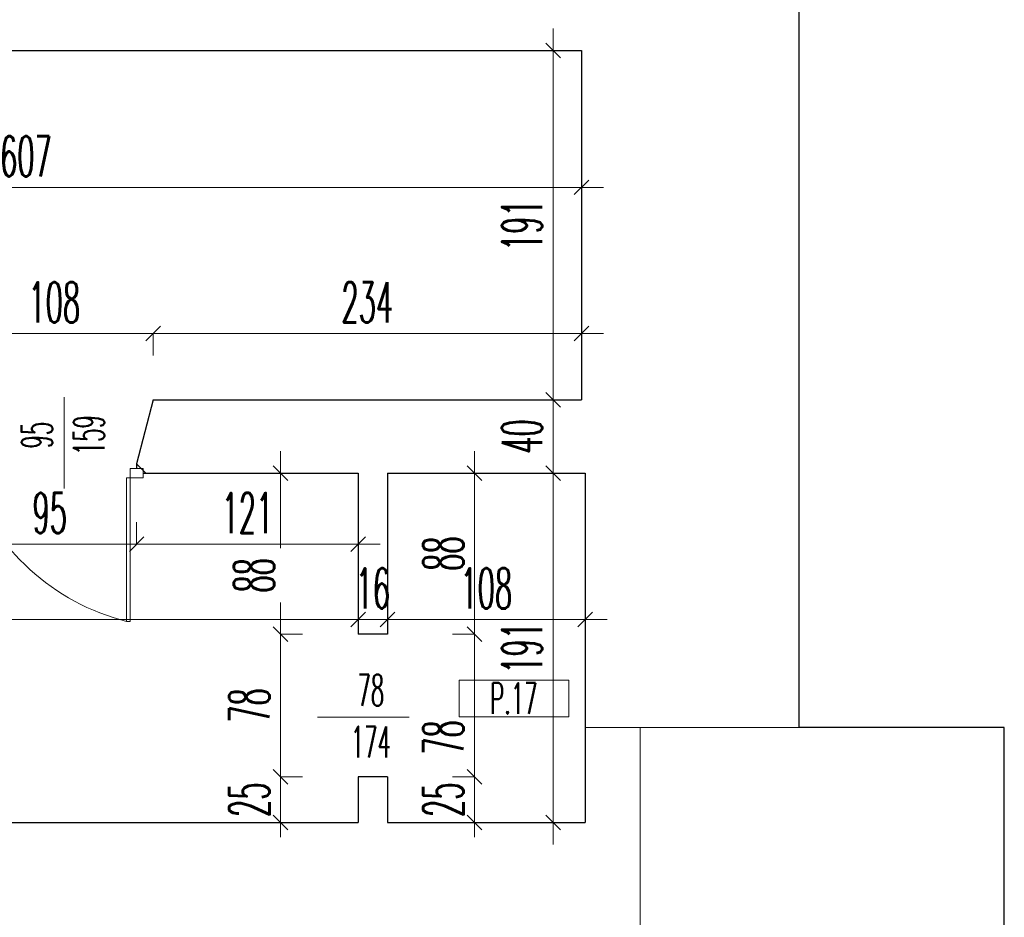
# Model space of a CAD drawing. Header units: millimetres. Extents: x -5207 to 173417, y -28809 to -6400.
# Tile 55 of 256: x 1397 to 1935, y -11759 to -11268. Entities that reach past the tile are written whole.
import ezdxf

# ---------------------------------------------------------------- set-up
doc = ezdxf.new("R2010")
doc.units = ezdxf.units.MM
doc.linetypes.add('HIDDEN', pattern=[9.525, 6.35, -3.175])
for name, color, linetype, lineweight in [('mr_cienka', 4, 'Continuous', 13), ('mr_obliczanie_powierzchni', 4, 'Continuous', 15), ('mr_otwory', 6, 'Continuous', 9), ('mr_stolarka', 2, 'Continuous', 13), ('mr_wymiar', 3, 'Continuous', 9), ('mr_ściany', 7, 'Continuous', 30)]:
    doc.layers.add(name, color=color, linetype=linetype, lineweight=lineweight)
doc.styles.add('WYM', font='simplex.shx', dxfattribs={"width": 0.5})
doc.dimstyles.new('1do100', dxfattribs={"dimscale": 2, "dimtxt": 12, "dimasz": 5, "dimexe": 0, "dimexo": 0, "dimgap": 3, "dimtad": 1, "dimdec": 0, "dimrnd": 0.5, "dimdsep": 46, "dimtxsty": 'WYM', "dimblk": 'OBLIQUE', "dimcen": 1.2, "dimdle": 6, "dimclrd": 256, "dimclre": 250, "dimclrt": 4, "dimadec": 1, "dimazin": 0, "dimtfac": 1, "dimtdec": 0, "dimtix": 1, "dimtmove": 2, "dimatfit": 3, "dimldrblk": 'NONE', "dimfxl": 1, "dimfxlon": 1, "dimtolj": 1, "dimtzin": 0, "dimlwd": -1, "dimlwe": 0, "dimarcsym": 0})

# ---------------------------------------------------------------- blocks, each defined once
blk = doc.blocks.new('_Oblique')
at = {"color": 0, "linetype": 'ByBlock', "lineweight": -2}
blk.add_line((-0.5, -0.5), (0.5, 0.5), dxfattribs=at)
blk = doc.blocks.new('*D5468')
at = {"layer": 'Defpoints', "color": 0, "ltscale": 2, "transparency": 16777216}
for p in [(1598.19, -11596.27), (1706.19, -11596.27), (1706.19, -11596.27)]:
    blk.add_point(p, dxfattribs=at)
at = {"layer": 'mr_wymiar', "ltscale": 2, "transparency": 16777216}
blk.add_line((1586.19, -11596.27), (1718.19, -11596.27), dxfattribs=at)
at = {"layer": 'mr_wymiar', "ltscale": 2, "transparency": 16777216, "xscale": 8, "yscale": 8, "zscale": 8, "rotation": 180}
blk.add_blockref('_Oblique', (1598.19, -11596.27), dxfattribs=at)
at = {"layer": 'mr_wymiar', "ltscale": 2, "transparency": 16777216, "xscale": 8, "yscale": 8, "zscale": 8}
blk.add_blockref('_Oblique', (1706.19, -11596.27), dxfattribs=at)
at = {"layer": 'mr_wymiar', "color": 4, "ltscale": 2, "transparency": 16777216, "insert": (1652.19, -11579.27), "char_height": 22, "attachment_point": 5, "style": 'WYM'}
blk.add_mtext('\\A1;108', dxfattribs=at)
blk = doc.blocks.new('_None')
blk = doc.blocks.new('*D5469')
at = {"layer": 'Defpoints', "color": 0, "ltscale": 2, "transparency": 16777216}
for p in [(1094.19, -11596.27), (1582.19, -11596.27), (1582.19, -11596.27)]:
    blk.add_point(p, dxfattribs=at)
at = {"layer": 'mr_wymiar', "ltscale": 2, "transparency": 16777216}
blk.add_line((1082.19, -11596.27), (1594.19, -11596.27), dxfattribs=at)
at = {"layer": 'mr_wymiar', "ltscale": 2, "transparency": 16777216, "xscale": 8, "yscale": 8, "zscale": 8, "rotation": 180}
blk.add_blockref('_Oblique', (1094.19, -11596.27), dxfattribs=at)
at = {"layer": 'mr_wymiar', "ltscale": 2, "transparency": 16777216, "xscale": 8, "yscale": 8, "zscale": 8}
blk.add_blockref('_Oblique', (1582.19, -11596.27), dxfattribs=at)
at = {"layer": 'mr_wymiar', "color": 4, "ltscale": 2, "transparency": 16777216, "insert": (1345.19, -11579.27), "char_height": 22, "attachment_point": 5, "style": 'WYM'}
blk.add_mtext('\\A1;488', dxfattribs=at)
blk = doc.blocks.new('*D5470')
at = {"layer": 'Defpoints', "color": 0, "ltscale": 2, "transparency": 16777216}
for p in [(1582.19, -11596.27), (1598.19, -11596.27), (1598.19, -11596.27)]:
    blk.add_point(p, dxfattribs=at)
at = {"layer": 'mr_wymiar', "ltscale": 2, "transparency": 16777216}
for p, q in [((1582.19, -11596.27), (1574.19, -11596.27)), ((1582.19, -11596.27), (1598.19, -11596.27)), ((1598.19, -11596.27), (1606.19, -11596.27))]:
    blk.add_line(p, q, dxfattribs=at)
at = {"layer": 'mr_wymiar', "color": 250, "lineweight": 0, "ltscale": 2, "transparency": 16777216}
for p, q in [((1582.19, -11596.27), (1582.19, -11596.27)), ((1598.19, -11596.27), (1598.19, -11596.27))]:
    blk.add_line(p, q, dxfattribs=at)
at = {"layer": 'mr_wymiar', "ltscale": 2, "transparency": 16777216, "xscale": 8, "yscale": 8, "zscale": 8}
blk.add_blockref('_Oblique', (1582.19, -11596.27), dxfattribs=at)
at = {"layer": 'mr_wymiar', "ltscale": 2, "transparency": 16777216, "xscale": 8, "yscale": 8, "zscale": 8, "rotation": 180}
blk.add_blockref('_Oblique', (1598.19, -11596.27), dxfattribs=at)
at = {"layer": 'mr_wymiar', "color": 4, "ltscale": 2, "transparency": 16777216, "insert": (1590.19, -11579.27), "char_height": 22, "attachment_point": 5, "style": 'WYM'}
blk.add_mtext('\\A1;16', dxfattribs=at)
blk = doc.blocks.new('*D5471')
at = {"layer": 'Defpoints', "color": 0, "ltscale": 2, "transparency": 16777216}
for p in [(1598.19, -11682.27), (1645.78, -11682.27), (1598.9, -11707.27)]:
    blk.add_point(p, dxfattribs=at)
at = {"layer": 'mr_wymiar', "ltscale": 2, "transparency": 16777216}
for p, q in [((1645.78, -11682.27), (1645.78, -11674.27)), ((1645.78, -11707.27), (1645.78, -11682.27)), ((1645.78, -11707.27), (1645.78, -11715.27))]:
    blk.add_line(p, q, dxfattribs=at)
at = {"layer": 'mr_wymiar', "color": 250, "lineweight": 0, "ltscale": 2, "transparency": 16777216}
for p, q in [((1633.78, -11682.27), (1645.78, -11682.27)), ((1633.78, -11707.27), (1645.78, -11707.27))]:
    blk.add_line(p, q, dxfattribs=at)
at = {"layer": 'mr_wymiar', "ltscale": 2, "transparency": 16777216, "xscale": 8, "yscale": 8, "zscale": 8}
for p, rotation in [((1645.78, -11682.27), 270), ((1645.78, -11707.27), 90)]:
    blk.add_blockref('_Oblique', p, dxfattribs=dict(at, rotation=rotation))
at = {"layer": 'mr_wymiar', "color": 4, "ltscale": 2, "transparency": 16777216, "insert": (1628.78, -11694.77), "char_height": 22, "attachment_point": 5, "rotation": 90, "style": 'WYM'}
blk.add_mtext('\\A1;25', dxfattribs=at)
blk = doc.blocks.new('*D5472')
at = {"layer": 'Defpoints', "color": 0, "ltscale": 2, "transparency": 16777216}
for p in [(1598.19, -11604.27), (1645.78, -11604.27), (1598.19, -11682.27)]:
    blk.add_point(p, dxfattribs=at)
at = {"layer": 'mr_wymiar', "ltscale": 2, "transparency": 16777216}
blk.add_line((1645.78, -11694.27), (1645.78, -11592.27), dxfattribs=at)
at = {"layer": 'mr_wymiar', "color": 250, "lineweight": 0, "ltscale": 2, "transparency": 16777216}
for p, q in [((1633.78, -11604.27), (1645.78, -11604.27)), ((1633.78, -11682.27), (1645.78, -11682.27))]:
    blk.add_line(p, q, dxfattribs=at)
at = {"layer": 'mr_wymiar', "ltscale": 2, "transparency": 16777216, "xscale": 8, "yscale": 8, "zscale": 8}
for p, rotation in [((1645.78, -11604.27), 90), ((1645.78, -11682.27), 270)]:
    blk.add_blockref('_Oblique', p, dxfattribs=dict(at, rotation=rotation))
at = {"layer": 'mr_wymiar', "color": 4, "ltscale": 2, "transparency": 16777216, "insert": (1628.78, -11660.74), "char_height": 22, "attachment_point": 5, "rotation": 90, "style": 'WYM'}
blk.add_mtext('\\A1;78', dxfattribs=at)
blk = doc.blocks.new('*D5473')
at = {"layer": 'Defpoints', "color": 0, "ltscale": 2, "transparency": 16777216}
for p in [(1594.87, -11516.27), (1645.78, -11516.27), (1594.87, -11604.27)]:
    blk.add_point(p, dxfattribs=at)
at = {"layer": 'mr_wymiar', "ltscale": 2, "transparency": 16777216}
blk.add_line((1645.78, -11616.27), (1645.78, -11504.27), dxfattribs=at)
at = {"layer": 'mr_wymiar', "color": 250, "lineweight": 0, "ltscale": 2, "transparency": 16777216}
for p, q in [((1633.78, -11516.27), (1645.78, -11516.27)), ((1633.78, -11604.27), (1645.78, -11604.27))]:
    blk.add_line(p, q, dxfattribs=at)
at = {"layer": 'mr_wymiar', "ltscale": 2, "transparency": 16777216, "xscale": 8, "yscale": 8, "zscale": 8}
for p, rotation in [((1645.78, -11516.27), 90), ((1645.78, -11604.27), 270)]:
    blk.add_blockref('_Oblique', p, dxfattribs=dict(at, rotation=rotation))
at = {"layer": 'mr_wymiar', "color": 4, "ltscale": 2, "transparency": 16777216, "insert": (1628.78, -11560.27), "char_height": 22, "attachment_point": 5, "rotation": 90, "style": 'WYM'}
blk.add_mtext('\\A1;88', dxfattribs=at)
blk = doc.blocks.new('*D5474')
at = {"layer": 'Defpoints', "color": 0, "ltscale": 2, "transparency": 16777216}
for p in [(1688.74, -11516.27), (1704.19, -11516.27), (1711.23, -11707.27)]:
    blk.add_point(p, dxfattribs=at)
at = {"layer": 'mr_wymiar', "ltscale": 2, "transparency": 16777216}
blk.add_line((1688.74, -11719.27), (1688.74, -11504.27), dxfattribs=at)
at = {"layer": 'mr_wymiar', "color": 250, "lineweight": 0, "ltscale": 2, "transparency": 16777216}
for p, q in [((1700.74, -11516.27), (1688.74, -11516.27)), ((1700.74, -11707.27), (1688.74, -11707.27))]:
    blk.add_line(p, q, dxfattribs=at)
at = {"layer": 'mr_wymiar', "ltscale": 2, "transparency": 16777216, "xscale": 8, "yscale": 8, "zscale": 8}
for p, rotation in [((1688.74, -11516.27), 90), ((1688.74, -11707.27), 270)]:
    blk.add_blockref('_Oblique', p, dxfattribs=dict(at, rotation=rotation))
at = {"layer": 'mr_wymiar', "color": 4, "ltscale": 2, "transparency": 16777216, "insert": (1671.74, -11611.77), "char_height": 22, "attachment_point": 5, "rotation": 90, "style": 'WYM'}
blk.add_mtext('\\A1;191', dxfattribs=at)
blk = doc.blocks.new('*D5475')
at = {"layer": 'Defpoints', "color": 0, "ltscale": 2, "transparency": 16777216}
for p in [(1688.74, -11476.27), (1712.74, -11476.27), (1687.74, -11516.27)]:
    blk.add_point(p, dxfattribs=at)
at = {"layer": 'mr_wymiar', "ltscale": 2, "transparency": 16777216}
blk.add_line((1688.74, -11528.27), (1688.74, -11464.27), dxfattribs=at)
at = {"layer": 'mr_wymiar', "color": 250, "lineweight": 0, "ltscale": 2, "transparency": 16777216}
for p, q in [((1700.74, -11476.27), (1688.74, -11476.27)), ((1687.74, -11516.27), (1688.74, -11516.27))]:
    blk.add_line(p, q, dxfattribs=at)
at = {"layer": 'mr_wymiar', "ltscale": 2, "transparency": 16777216, "xscale": 8, "yscale": 8, "zscale": 8}
for p, rotation in [((1688.74, -11476.27), 90), ((1688.74, -11516.27), 270)]:
    blk.add_blockref('_Oblique', p, dxfattribs=dict(at, rotation=rotation))
at = {"layer": 'mr_wymiar', "color": 4, "ltscale": 2, "transparency": 16777216, "insert": (1671.74, -11496.27), "char_height": 22, "attachment_point": 5, "rotation": 90, "style": 'WYM'}
blk.add_mtext('\\A1;40', dxfattribs=at)
blk = doc.blocks.new('*D5476')
at = {"layer": 'Defpoints', "color": 0, "ltscale": 2, "transparency": 16777216}
for p in [(1688.74, -11285.27), (1688.74, -11285.27), (1688.74, -11476.27)]:
    blk.add_point(p, dxfattribs=at)
at = {"layer": 'mr_wymiar', "ltscale": 2, "transparency": 16777216}
blk.add_line((1688.74, -11488.27), (1688.74, -11273.27), dxfattribs=at)
at = {"layer": 'mr_wymiar', "color": 250, "lineweight": 0, "ltscale": 2, "transparency": 16777216}
for p, q in [((1688.74, -11285.27), (1688.74, -11285.27)), ((1688.74, -11476.27), (1688.74, -11476.27))]:
    blk.add_line(p, q, dxfattribs=at)
at = {"layer": 'mr_wymiar', "ltscale": 2, "transparency": 16777216, "xscale": 8, "yscale": 8, "zscale": 8}
for p, rotation in [((1688.74, -11285.27), 90), ((1688.74, -11476.27), 270)]:
    blk.add_blockref('_Oblique', p, dxfattribs=dict(at, rotation=rotation))
at = {"layer": 'mr_wymiar', "color": 4, "ltscale": 2, "transparency": 16777216, "insert": (1671.74, -11380.77), "char_height": 22, "attachment_point": 5, "rotation": 90, "style": 'WYM'}
blk.add_mtext('\\A1;191', dxfattribs=at)
blk = doc.blocks.new('*D5477')
at = {"layer": 'Defpoints', "color": 0, "ltscale": 2, "transparency": 16777216}
for p in [(1582.19, -11516.27), (1539.8, -11604.27), (1582.19, -11604.27)]:
    blk.add_point(p, dxfattribs=at)
at = {"layer": 'mr_wymiar', "ltscale": 2, "transparency": 16777216}
for p, q in [((1539.8, -11504.27), (1539.8, -11557.23)), ((1539.8, -11616.27), (1539.8, -11587.04))]:
    blk.add_line(p, q, dxfattribs=at)
at = {"layer": 'mr_wymiar', "color": 250, "lineweight": 0, "ltscale": 2, "transparency": 16777216}
for p, q in [((1551.8, -11516.27), (1539.8, -11516.27)), ((1551.8, -11604.27), (1539.8, -11604.27))]:
    blk.add_line(p, q, dxfattribs=at)
at = {"layer": 'mr_wymiar', "ltscale": 2, "transparency": 16777216, "xscale": 8, "yscale": 8, "zscale": 8}
for p, rotation in [((1539.8, -11516.27), 90), ((1539.8, -11604.27), 270)]:
    blk.add_blockref('_Oblique', p, dxfattribs=dict(at, rotation=rotation))
at = {"layer": 'mr_wymiar', "color": 4, "ltscale": 2, "transparency": 16777216, "insert": (1525.36, -11572.13), "char_height": 22, "attachment_point": 5, "rotation": 90, "style": 'WYM'}
blk.add_mtext('\\A1;88', dxfattribs=at)
blk = doc.blocks.new('*D5478')
at = {"layer": 'Defpoints', "color": 0, "ltscale": 2, "transparency": 16777216}
for p in [(1582.19, -11604.27), (1539.8, -11682.27), (1582.19, -11682.27)]:
    blk.add_point(p, dxfattribs=at)
at = {"layer": 'mr_wymiar', "ltscale": 2, "transparency": 16777216}
blk.add_line((1539.8, -11592.27), (1539.8, -11694.27), dxfattribs=at)
at = {"layer": 'mr_wymiar', "color": 250, "lineweight": 0, "ltscale": 2, "transparency": 16777216}
for p, q in [((1551.8, -11604.27), (1539.8, -11604.27)), ((1551.8, -11682.27), (1539.8, -11682.27))]:
    blk.add_line(p, q, dxfattribs=at)
at = {"layer": 'mr_wymiar', "ltscale": 2, "transparency": 16777216, "xscale": 8, "yscale": 8, "zscale": 8}
for p, rotation in [((1539.8, -11604.27), 90), ((1539.8, -11682.27), 270)]:
    blk.add_blockref('_Oblique', p, dxfattribs=dict(at, rotation=rotation))
at = {"layer": 'mr_wymiar', "color": 4, "ltscale": 2, "transparency": 16777216, "insert": (1522.8, -11643.27), "char_height": 22, "attachment_point": 5, "rotation": 90, "style": 'WYM'}
blk.add_mtext('\\A1;78', dxfattribs=at)
blk = doc.blocks.new('*D5479')
at = {"layer": 'Defpoints', "color": 0, "ltscale": 2, "transparency": 16777216}
for p in [(1582.19, -11682.27), (1539.8, -11707.27), (1582.19, -11707.27)]:
    blk.add_point(p, dxfattribs=at)
at = {"layer": 'mr_wymiar', "ltscale": 2, "transparency": 16777216}
for p, q in [((1539.8, -11682.27), (1539.8, -11674.27)), ((1539.8, -11682.27), (1539.8, -11707.27)), ((1539.8, -11707.27), (1539.8, -11715.27))]:
    blk.add_line(p, q, dxfattribs=at)
at = {"layer": 'mr_wymiar', "color": 250, "lineweight": 0, "ltscale": 2, "transparency": 16777216}
for p, q in [((1551.8, -11682.27), (1539.8, -11682.27)), ((1551.8, -11707.27), (1539.8, -11707.27))]:
    blk.add_line(p, q, dxfattribs=at)
at = {"layer": 'mr_wymiar', "ltscale": 2, "transparency": 16777216, "xscale": 8, "yscale": 8, "zscale": 8}
for p, rotation in [((1539.8, -11682.27), 270), ((1539.8, -11707.27), 90)]:
    blk.add_blockref('_Oblique', p, dxfattribs=dict(at, rotation=rotation))
at = {"layer": 'mr_wymiar', "color": 4, "ltscale": 2, "transparency": 16777216, "insert": (1522.8, -11694.77), "char_height": 22, "attachment_point": 5, "rotation": 90, "style": 'WYM'}
blk.add_mtext('\\A1;25', dxfattribs=at)
blk = doc.blocks.new('*D5482')
at = {"layer": 'Defpoints', "color": 0, "ltscale": 2, "transparency": 16777216}
for p in [(1366.19, -11516.27), (1461.19, -11516.27), (1461.19, -11555.06)]:
    blk.add_point(p, dxfattribs=at)
at = {"layer": 'mr_wymiar', "color": 250, "lineweight": 0, "ltscale": 2, "transparency": 16777216}
for p, q in [((1366.19, -11543.06), (1366.19, -11555.06)), ((1461.19, -11543.06), (1461.19, -11555.06))]:
    blk.add_line(p, q, dxfattribs=at)
at = {"layer": 'mr_wymiar', "ltscale": 2, "transparency": 16777216}
blk.add_line((1354.19, -11555.06), (1473.19, -11555.06), dxfattribs=at)
at = {"layer": 'mr_wymiar', "ltscale": 2, "transparency": 16777216, "xscale": 8, "yscale": 8, "zscale": 8, "rotation": 180}
blk.add_blockref('_Oblique', (1366.19, -11555.06), dxfattribs=at)
at = {"layer": 'mr_wymiar', "ltscale": 2, "transparency": 16777216, "xscale": 8, "yscale": 8, "zscale": 8}
blk.add_blockref('_Oblique', (1461.19, -11555.06), dxfattribs=at)
at = {"layer": 'mr_wymiar', "color": 4, "ltscale": 2, "transparency": 16777216, "insert": (1413.69, -11538.06), "char_height": 22, "attachment_point": 5, "style": 'WYM'}
blk.add_mtext('\\A1;95', dxfattribs=at)
blk = doc.blocks.new('*D5483')
at = {"layer": 'Defpoints', "color": 0, "ltscale": 2, "transparency": 16777216}
for p in [(1461.19, -11516.27), (1582.19, -11516.27), (1582.19, -11555.06)]:
    blk.add_point(p, dxfattribs=at)
at = {"layer": 'mr_wymiar', "color": 250, "lineweight": 0, "ltscale": 2, "transparency": 16777216}
for p, q in [((1461.19, -11543.06), (1461.19, -11555.06)), ((1582.19, -11543.06), (1582.19, -11555.06))]:
    blk.add_line(p, q, dxfattribs=at)
at = {"layer": 'mr_wymiar', "ltscale": 2, "transparency": 16777216}
blk.add_line((1449.19, -11555.06), (1594.19, -11555.06), dxfattribs=at)
at = {"layer": 'mr_wymiar', "ltscale": 2, "transparency": 16777216, "xscale": 8, "yscale": 8, "zscale": 8, "rotation": 180}
blk.add_blockref('_Oblique', (1461.19, -11555.06), dxfattribs=at)
at = {"layer": 'mr_wymiar', "ltscale": 2, "transparency": 16777216, "xscale": 8, "yscale": 8, "zscale": 8}
blk.add_blockref('_Oblique', (1582.19, -11555.06), dxfattribs=at)
at = {"layer": 'mr_wymiar', "color": 4, "ltscale": 2, "transparency": 16777216, "insert": (1521.69, -11538.06), "char_height": 22, "attachment_point": 5, "style": 'WYM'}
blk.add_mtext('\\A1;121', dxfattribs=at)
blk = doc.blocks.new('*D5487')
at = {"layer": 'Defpoints', "color": 0, "ltscale": 2, "transparency": 16777216}
for p in [(1470.19, -11439.94), (1362.19, -11476.27), (1470.19, -11476.27)]:
    blk.add_point(p, dxfattribs=at)
at = {"layer": 'mr_wymiar', "ltscale": 2, "transparency": 16777216}
blk.add_line((1350.19, -11439.94), (1482.19, -11439.94), dxfattribs=at)
at = {"layer": 'mr_wymiar', "color": 250, "lineweight": 0, "ltscale": 2, "transparency": 16777216}
for p, q in [((1362.19, -11451.94), (1362.19, -11439.94)), ((1470.19, -11451.94), (1470.19, -11439.94))]:
    blk.add_line(p, q, dxfattribs=at)
at = {"layer": 'mr_wymiar', "ltscale": 2, "transparency": 16777216, "xscale": 8, "yscale": 8, "zscale": 8, "rotation": 180}
blk.add_blockref('_Oblique', (1362.19, -11439.94), dxfattribs=at)
at = {"layer": 'mr_wymiar', "ltscale": 2, "transparency": 16777216, "xscale": 8, "yscale": 8, "zscale": 8}
blk.add_blockref('_Oblique', (1470.19, -11439.94), dxfattribs=at)
at = {"layer": 'mr_wymiar', "color": 4, "ltscale": 2, "transparency": 16777216, "insert": (1416.19, -11422.94), "char_height": 22, "attachment_point": 5, "style": 'WYM'}
blk.add_mtext('\\A1;108', dxfattribs=at)
blk = doc.blocks.new('*D5488')
at = {"layer": 'Defpoints', "color": 0, "ltscale": 2, "transparency": 16777216}
for p in [(1704.19, -11439.94), (1704.19, -11457.24), (1470.19, -11476.27)]:
    blk.add_point(p, dxfattribs=at)
at = {"layer": 'mr_wymiar', "ltscale": 2, "transparency": 16777216}
blk.add_line((1458.19, -11439.94), (1716.19, -11439.94), dxfattribs=at)
at = {"layer": 'mr_wymiar', "color": 250, "lineweight": 0, "ltscale": 2, "transparency": 16777216}
for p, q in [((1470.19, -11451.94), (1470.19, -11439.94)), ((1704.19, -11451.94), (1704.19, -11439.94))]:
    blk.add_line(p, q, dxfattribs=at)
at = {"layer": 'mr_wymiar', "ltscale": 2, "transparency": 16777216, "xscale": 8, "yscale": 8, "zscale": 8, "rotation": 180}
blk.add_blockref('_Oblique', (1470.19, -11439.94), dxfattribs=at)
at = {"layer": 'mr_wymiar', "ltscale": 2, "transparency": 16777216, "xscale": 8, "yscale": 8, "zscale": 8}
blk.add_blockref('_Oblique', (1704.19, -11439.94), dxfattribs=at)
at = {"layer": 'mr_wymiar', "color": 4, "ltscale": 2, "transparency": 16777216, "insert": (1587.19, -11422.94), "char_height": 22, "attachment_point": 5, "style": 'WYM'}
blk.add_mtext('\\A1;234', dxfattribs=at)
blk = doc.blocks.new('*D5489')
at = {"layer": 'Defpoints', "color": 0, "ltscale": 2, "transparency": 16777216}
for p in [(1097.19, -11324.33), (1704.19, -11324.33), (1704.19, -11360.08)]:
    blk.add_point(p, dxfattribs=at)
at = {"layer": 'mr_wymiar', "color": 250, "lineweight": 0, "ltscale": 2, "transparency": 16777216}
for p, q in [((1097.19, -11348.08), (1097.19, -11360.08)), ((1704.19, -11348.08), (1704.19, -11360.08))]:
    blk.add_line(p, q, dxfattribs=at)
at = {"layer": 'mr_wymiar', "ltscale": 2, "transparency": 16777216}
blk.add_line((1085.19, -11360.08), (1716.19, -11360.08), dxfattribs=at)
at = {"layer": 'mr_wymiar', "ltscale": 2, "transparency": 16777216, "xscale": 8, "yscale": 8, "zscale": 8, "rotation": 180}
blk.add_blockref('_Oblique', (1097.19, -11360.08), dxfattribs=at)
at = {"layer": 'mr_wymiar', "ltscale": 2, "transparency": 16777216, "xscale": 8, "yscale": 8, "zscale": 8}
blk.add_blockref('_Oblique', (1704.19, -11360.08), dxfattribs=at)
at = {"layer": 'mr_wymiar', "color": 4, "ltscale": 2, "transparency": 16777216, "insert": (1400.69, -11343.08), "char_height": 22, "attachment_point": 5, "style": 'WYM'}
blk.add_mtext('\\A1;607', dxfattribs=at)

msp = doc.modelspace()

# ---------------------------------------------------------------- linework, layer by layer
at = {"layer": 'mr_cienka', "ltscale": 2}
for p, q in [((1637.2947, -11629.3907), (1637.2947, -11649.3907)), ((1697.2947, -11629.3907), (1637.2947, -11629.3907)), ((1637.2947, -11649.3907), (1697.2947, -11649.3907))]:
    msp.add_line(p, q, dxfattribs=at)
at = {"layer": 'mr_cienka'}
msp.add_lwpolyline([(1697.2947, -11649.3907), (1697.2947, -11629.3907)], dxfattribs=at)
at = {"layer": 'mr_obliczanie_powierzchni'}
for points in [[(1097.1878, -11285.2708), (1704.1878, -11285.2708), (1704.1878, -11476.2708), (1470.1878, -11476.2708), (1461.1878, -11511.2708), (1466.1878, -11516.2708), (1582.1878, -11516.2708), (1582.1878, -11604.2708), (1598.1878, -11604.2708), (1598.1878, -11516.2708), (1706.1878, -11516.2708), (1706.1878, -11655.2708), (1823.1878, -11655.2708), (1823.1878, -10468.2708)], [(951.1878, -11760.2708), (951.1878, -11699.2708), (1025.1556, -11700.3245), (1026.0253, -11639.2708), (1030.1878, -11639.2708), (1030.1878, -11629.2708), (1092.9345, -11647.1831), (1094.4086, -11707.2681), (1582.1878, -11707.2708), (1582.1878, -11682.2708), (1598.1878, -11682.2708), (1598.1878, -11707.2708), (1706.1878, -11707.2708), (1706.1878, -11655.2708), (1736.1878, -11655.2708)], [(1736.1878, -11655.2708), (1736.1878, -11775.2708)]]:
    msp.add_lwpolyline(points, dxfattribs=at)
at = {"layer": 'mr_otwory', "ltscale": 2}
for p, q in [((1421.6026, -11474.7263), (1421.6026, -11524.7263)), ((1610.0326, -11649.6919), (1560.0326, -11649.6919))]:
    msp.add_line(p, q, dxfattribs=at)
at = {"layer": 'mr_stolarka', "linetype": 'HIDDEN', "ltscale": 2}
for p, q in [((1457.6878, -11518.7708), (1457.6878, -11513.7708)), ((1457.6878, -11513.7708), (1464.6878, -11513.7708)), ((1464.6878, -11513.7708), (1464.6878, -11518.7708)), ((1464.6878, -11518.7708), (1457.6878, -11518.7708))]:
    msp.add_line(p, q, dxfattribs=at)
at = {"layer": 'mr_stolarka', "ltscale": 2}
for p, q in [((1455.6878, -11518.7708), (1455.6878, -11597.2708)), ((1455.6878, -11518.7708), (1457.6878, -11518.7708)), ((1457.6878, -11518.7708), (1457.6878, -11597.2708)), ((1457.6878, -11597.2708), (1457.6878, -11597.2708))]:
    msp.add_line(p, q, dxfattribs=at)
msp.add_lwpolyline([(1455.6878, -11597.2708), (1457.6878, -11597.2708)], dxfattribs=at)
msp.add_arc((1485.5549, -11478.192), 122.7673, 199.301228, 255.919696, dxfattribs=at)
at = {"layer": 'mr_ściany', "ltscale": 2}
for p, q in [((1097.1878, -11285.2708), (1704.1878, -11285.2708)), ((1704.1878, -11285.2708), (1704.1878, -11476.2708)), ((1470.1878, -11476.2708), (1461.1878, -11511.2708)), ((1470.1878, -11476.2708), (1704.1878, -11476.2708)), ((1471.1878, -11516.2708), (1582.1878, -11516.2708)), ((1582.1878, -11516.2708), (1582.1878, -11604.2708)), ((1598.1878, -11516.2708), (1706.1878, -11516.2708)), ((1598.1878, -11516.2708), (1598.1878, -11604.2708)), ((1706.1878, -11516.2708), (1706.1878, -11707.2708)), ((1598.1878, -11604.2708), (1582.1878, -11604.2708)), ((1582.1878, -11682.2708), (1582.1878, -11707.2708)), ((1598.1878, -11682.2708), (1582.1878, -11682.2708)), ((1598.1878, -11682.2708), (1598.1878, -11707.2708)), ((1094.4086, -11707.2681), (1582.1878, -11707.2708)), ((1598.1878, -11707.2708), (1706.1878, -11707.2708))]:
    msp.add_line(p, q, dxfattribs=at)
at = {"layer": 'mr_ściany', "linetype": 'HIDDEN', "ltscale": 2}
for p, q in [((1461.1878, -11511.2708), (1461.1878, -11513.7708)), ((1464.6878, -11516.2708), (1471.1878, -11516.2708))]:
    msp.add_line(p, q, dxfattribs=at)
at = {"layer": 'mr_ściany', "ltscale": 2}
msp.add_lwpolyline([(-2650.8122, -12960.2708), (-1518.8122, -12960.2708), (-1518.8122, -13270.2708), (-1025.8122, -13270.2708), (-1025.8122, -12960.2708), (655.1878, -12960.2708), (655.1878, -13402.2708), (1821.1878, -13402.2708), (1821.1878, -12222.2708), (1935.1878, -12222.2708), (1935.1878, -11655.2708), (1823.1878, -11655.2708), (1823.1878, -10468.2708), (809.1878, -10468.2708), (809.1878, -9793.2708), (-708.8122, -9793.2708), (-708.8122, -10490.2708), (-1813.8122, -10490.2708), (-1813.8122, -9798.2708), (-3333.8122, -9798.2708), (-3333.8122, -10471.2708), (-4351.8122, -10471.2708), (-4351.8122, -11110.2708)], dxfattribs=at)

# ---------------------------------------------------------------- texts
at = {"layer": 'mr_otwory', "ltscale": 2, "insert": (1420.9386, -11495.5891), "char_height": 17, "attachment_point": 5, "rotation": 90, "style": 'WYM'}
msp.add_mtext_dynamic_manual_height_columns('95\\P159', width=54.56776, gutter_width=75, heights=[0], dxfattribs=at)
at = {"layer": 'mr_otwory', "ltscale": 2, "char_height": 17, "attachment_point": 5, "style": 'WYM'}
for s, width, insert in [('78\\P174', 54.56776, (1589.1698, -11649.0279)), ('P.17', 40, (1667.2947, -11639.3907))]:
    msp.add_mtext_dynamic_manual_height_columns(s, width=width, gutter_width=75, heights=[0], dxfattribs=dict(at, insert=insert))

# ---------------------------------------------------------------- dimensions: what is measured, and where the dimension line sits
at = {"layer": 'mr_wymiar', "ltscale": 2}
for base, p1, p2, picture, middle in [((1688.7371, -11285.2708), (1688.7371, -11476.2708), (1688.7371, -11285.2708), '*D5476', (1671.7371, -11380.7708)), ((1688.7371, -11476.2708), (1687.7371, -11516.2708), (1712.7371, -11476.2708), '*D5475', (1671.7371, -11496.2708)), ((1645.7802, -11516.2708), (1594.8726, -11604.2708), (1594.8726, -11516.2708), '*D5473', (1628.7802, -11560.2708)), ((1688.7371, -11516.2708), (1711.2304, -11707.2708), (1704.1878, -11516.2708), '*D5474', (1671.7371, -11611.7708)), ((1539.7953, -11682.2708), (1582.1878, -11604.2708), (1582.1878, -11682.2708), '*D5478', (1522.7953, -11643.2708)), ((1539.7953, -11707.2708), (1582.1878, -11682.2708), (1582.1878, -11707.2708), '*D5479', (1522.7953, -11694.7708)), ((1645.7802, -11682.2708), (1598.9026, -11707.2708), (1598.1878, -11682.2708), '*D5471', (1628.7802, -11694.7708))]:
    dim = msp.add_linear_dim(base=base, p1=p1, p2=p2, angle=90, dimstyle='1do100', override={"dimtxt": 11, "dimasz": 4, "dimfxl": 6}, dxfattribs=at)
    dim.commit()
    dim.dimension.update_dxf_attribs({"geometry": picture, "text_midpoint": middle})
for base, p1, p2, picture, middle in [((1704.1878, -11360.0821), (1097.1878, -11324.326), (1704.1878, -11324.326), '*D5489', (1400.6878, -11343.0821)), ((1470.1878, -11439.9417), (1362.1878, -11476.2708), (1470.1878, -11476.2708), '*D5487', (1416.1878, -11422.9417)), ((1704.1878, -11439.9417), (1470.1878, -11476.2708), (1704.1878, -11457.2369), '*D5488', (1587.1878, -11422.9417)), ((1461.1878, -11555.0621), (1366.1878, -11516.2708), (1461.1878, -11516.2708), '*D5482', (1413.6878, -11538.0621)), ((1582.1878, -11555.0621), (1461.1878, -11516.2708), (1582.1878, -11516.2708), '*D5483', (1521.6878, -11538.0621)), ((1598.1878, -11596.2719), (1582.1878, -11596.2719), (1598.1878, -11596.2719), '*D5470', (1590.1878, -11579.2719)), ((1706.1878, -11596.2719), (1598.1878, -11596.2719), (1706.1878, -11596.2719), '*D5468', (1652.1878, -11579.2719))]:
    dim = msp.add_linear_dim(base=base, p1=p1, p2=p2, dimstyle='1do100', override={"dimtxt": 11, "dimasz": 4, "dimfxl": 6}, dxfattribs=at)
    dim.commit()
    dim.dimension.update_dxf_attribs({"geometry": picture, "text_midpoint": middle})
for base, p1, p2, picture, middle in [((1539.7953, -11604.2708), (1582.1878, -11516.2708), (1582.1878, -11604.2708), '*D5477', (1525.3563, -11572.1321)), ((1645.7802, -11604.2708), (1598.1878, -11682.2708), (1598.1878, -11604.2708), '*D5472', (1628.7802, -11660.7354))]:
    dim = msp.add_linear_dim(base=base, p1=p1, p2=p2, angle=90, dimstyle='1do100', override={"dimtxt": 11, "dimasz": 4, "dimfxl": 6}, dxfattribs=at)
    dim.commit()
    dim.dimension.update_dxf_attribs({"geometry": picture, "text_midpoint": middle, "dimtype": 160})
dim = msp.add_linear_dim(base=(1582.1878, -11596.2719), p1=(1094.1878, -11596.2719), p2=(1582.1878, -11596.2719), dimstyle='1do100', override={"dimtxt": 11, "dimasz": 4, "dimfxl": 6}, dxfattribs=at)
dim.commit()
dim.dimension.update_dxf_attribs({"geometry": '*D5469', "text_midpoint": (1345.1878, -11579.2719), "dimtype": 160})

doc.saveas('drawing.dxf')
